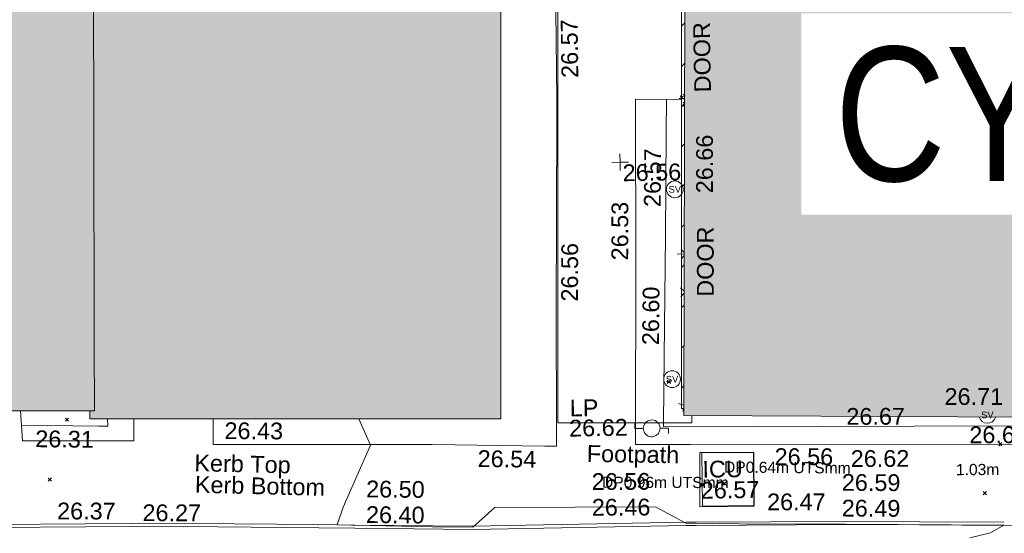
# Model space of a CAD drawing. Header units: millimetres. Extents: x -287732 to 520720, y -88450 to 287754.
# Tile 230 of 256: x 54517 to 76546, y -2538 to 8956. Entities that reach past the tile are written whole.
import ezdxf

# ---------------------------------------------------------------- set-up
doc = ezdxf.new("R2010")
doc.units = ezdxf.units.MM
doc.linetypes.add('IMPORT-UG_ELEC_LV_QLB2 _2_', pattern=[2700, 1500, -300, 0, -250, 150, -300, 0, -200])
doc.linetypes.add('IMPORT-UG_ELEC_STREET LIGHTING_QLB2 _2_', pattern=[2700, 1500, -300, 0, -250, 150, -300, 0, -200])
for name, color, linetype, lineweight, true_color in [('00_TOPO_EAVE', 7, 'Continuous', 9, 0x666666), ('00_TOPO_FURN_LAMP_POST', 7, 'Continuous', 9, 0x666666), ('00_TOPO_LEVEL_FLOOR', 7, 'Continuous', 9, 0x666666), ('00_TOPO_SERV_STOP_VALVE', 7, 'Continuous', 9, 0x666666), ('00_UAV_BUILDING_HATCH', 7, 'Continuous', 9, 0x999999), ('00_UAV_BUILDING_OUTLINE', 5, 'Continuous', 9, 0x0000ff), ('00_UAV_CONCRETE', 9, 'Continuous', 9, 0x808080), ('00_UAV_FOOTPATH', 7, 'Continuous', 9, 0xa50000), ('00_UAV_FURN_LAMP_POST', 7, 'Continuous', 9, 0xa50000), ('00_UAV_INT_DOOR', 7, 'Continuous', 9, 0x7f4f3f), ('00_UAV_KERB_BOTTOM', 1, 'Continuous', 9, 0xff0000), ('00_UAV_KERB_TOP', 7, 'Continuous', 9, 0xa500a5), ('00_UAV_LEVEL_SPOT', 7, 'Continuous', 9, 0x666666), ('00_UAV_PARAPET', 7, 'Continuous', 9, 0x666666), ('00_UAV_PARKING', 4, 'Continuous', 9, 0x00ffff), ('00_UAV_ROAD_MARKING_YELLOW_CONTINUOUS', 40, 'Continuous', 9, 0xffbf00), ('00_UAV_SERV_IC', 5, 'Continuous', 9, 0x0000ff), ('01_DTM_CONTOUR_MNR', 7, 'Continuous', 9, 0xa5a552), ('12333-PUM-2D-U-0001-C01 - Rev2_REVIT IMPORT_dwg', 7, 'Continuous', 9, 0x767676), ('A_RHA_Line', 7, 'Continuous', 9, 0x00a600), ('PUM-ELECTRIC-LV-QLB2', 1, 'IMPORT-UG_ELEC_LV_QLB2 _2_', 9, 0xff0000), ('PUM-ELECTRIC-MH', 1, 'Continuous', 9, 0xff0000)]:
    doc.layers.add(name, color=color, linetype=linetype, lineweight=lineweight, true_color=true_color)
for name, color, linetype, lineweight in [('00_UAV_ROAD_EDGE', 7, 'Continuous', 9), ('00_UAV_SURFACE', 7, 'Continuous', 9), ('A_RHA_Detail', 7, 'Continuous', 9), ('A_RHA_Floor', 7, 'Continuous', 9), ('A_RHA_Line-Thin', 7, 'Continuous', 9), ('A_RHA_Text', 7, 'Continuous', 9), ('GEN-TEXT', 7, 'Continuous', 9)]:
    doc.layers.add(name, color=color, linetype=linetype, lineweight=lineweight)
doc.styles.add('Arial Narrow', font='ARIALN.TTF', dxfattribs={"height": 3000})
doc.styles.add('Arial_1', font='arial.ttf', dxfattribs={"height": 250})
doc.styles.add('Swis721 Lt BT', font='swissl.ttf', dxfattribs={"height": 400})
doc.styles.add('Swis721 Lt BT_2', font='swissl.ttf', dxfattribs={"height": 375})

# ---------------------------------------------------------------- blocks, each defined once
blk = doc.blocks.new('12333-PUM-2D-U-0001-C01 - Rev2_REVIT IMPORT_dwg_MSL_Eaves_SYM_1-V104-Site Location Plan Proposed')
at = {"layer": '00_TOPO_EAVE', "color": 254, "true_color": 0xeaeaea}
for p, q in [((-40, 13), (-357, 116)), ((-116, -357), (-43, -133))]:
    blk.add_line(p, q, dxfattribs=at)
blk = doc.blocks.new('12333-PUM-2D-U-0001-C01 - Rev2_REVIT IMPORT_dwg_MSL_Lamp_Post_SYM-V118-Site Location Plan Proposed')
at = {"layer": '00_TOPO_FURN_LAMP_POST', "color": 254, "true_color": 0xcccccc, "flags": 128}
for points in [[(-500, 0), (-1000, 0), (-1000, 317)], [(500, 0), (1000, 0), (1000, -317)]]:
    blk.add_lwpolyline(points, dxfattribs=at)
at = {"layer": '00_TOPO_FURN_LAMP_POST', "color": 254, "true_color": 0xcccccc}
for start, end in [(130.43893, 360), (360, 43.58812)]:
    blk.add_arc((0, 0), 500, start, end, dxfattribs=at)
at = {"layer": '00_TOPO_FURN_LAMP_POST', "color": 254, "true_color": 0xeaeaea}
blk.add_arc((0, 0), 500, 43.58812, 130.43893, dxfattribs=at)
blk = doc.blocks.new('12333-PUM-2D-U-0001-C01 - Rev2_REVIT IMPORT_dwg_MSL_Parapet_SYM-V123-Site Location Plan Proposed')
at = {"layer": '00_UAV_PARAPET', "color": 254, "true_color": 0xeaeaea}
blk.add_line((-354, 0), (-500, 0), dxfattribs=at)
blk = doc.blocks.new('12333-PUM-2D-U-0001-C01 - Rev2_REVIT IMPORT_dwg_MSL_Sluice_Valve_SYM-V141-Site Location Plan Proposed')
at = {"layer": '00_TOPO_SERV_STOP_VALVE', "color": 254, "true_color": 0xeaeaea}
blk.add_circle((0, 0), 500, dxfattribs=at)
at = {"layer": '00_TOPO_SERV_STOP_VALVE', "insert": (0, 199), "char_height": 400, "width": 785.11, "attachment_point": 2, "line_spacing_factor": 1.005062, "style": 'Swis721 Lt BT'}
blk.add_mtext('SV', dxfattribs=at)
blk = doc.blocks.new('12333-PUM-2D-U-0001-C01 - Rev2_REVIT IMPORT_dwg_MSL_Sluice_Valve_SYM-V145-Site Location Plan Proposed')
at = {"layer": '00_TOPO_SERV_STOP_VALVE', "color": 254, "true_color": 0xcccccc}
blk.add_arc((0, 0), 500, 194.20546, 341.56523, dxfattribs=at)
at = {"layer": '00_TOPO_SERV_STOP_VALVE', "insert": (0, 199), "char_height": 400, "width": 785.11, "attachment_point": 2, "line_spacing_factor": 1.005062, "style": 'Swis721 Lt BT'}
blk.add_mtext('SV', dxfattribs=at)
blk = doc.blocks.new('12333-PUM-2D-U-0001-C01 - Rev2_REVIT IMPORT_dwg_MSL_FLlvl_SYM-V163-Site Location Plan Proposed')
at = {"layer": '00_TOPO_LEVEL_FLOOR', "color": 254, "true_color": 0xeaeaea}
blk.add_line((-7.1, 0), (-38.9, 0), dxfattribs=at)
blk = doc.blocks.new('12333-PUM-2D-U-0001-C01 - Rev2_REVIT IMPORT_dwg_MSL_FLlvl_SYM-V176-Site Location Plan Proposed')
at = {"layer": '00_TOPO_LEVEL_FLOOR', "color": 254, "true_color": 0xeaeaea}
blk.add_line((-13.3, 0), (-38.9, 0), dxfattribs=at)
blk = doc.blocks.new('12333-PUM-2D-U-0001-C01 - Rev2_REVIT IMPORT_dwg_MSL_Node_Linework-V181-Site Location Plan Proposed')
at = {"layer": '00_UAV_INT_DOOR', "color": 254, "true_color": 0xede7e5}
for p, q in [((-114, 114), (-530, 530)), ((-119, -119), (-530, -530))]:
    blk.add_line(p, q, dxfattribs=at)
blk = doc.blocks.new('12333-PUM-2D-U-0001-C01 - Rev2_REVIT IMPORT_dwg_MSL_Node_Linework-V182-Site Location Plan Proposed')
at = {"layer": '00_UAV_INT_DOOR', "color": 254, "true_color": 0xede7e5}
for p, q in [((-181, 181), (-530, 530)), ((-188, -188), (-530, -530))]:
    blk.add_line(p, q, dxfattribs=at)
blk = doc.blocks.new('12333-PUM-2D-U-0001-C01 - Rev2_REVIT IMPORT_dwg_MSL_Node_Linework-V200-Site Location Plan Proposed')
at = {"layer": '00_UAV_INT_DOOR', "color": 254, "true_color": 0xede7e5}
for p, q in [((-338, 338), (-530, 530)), ((-352, -352), (-530, -530))]:
    blk.add_line(p, q, dxfattribs=at)
blk = doc.blocks.new('12333-PUM-2D-U-0001-C01 - Rev2_REVIT IMPORT_dwg_UAV-V204-Site Location Plan Proposed')
at = {"layer": '00_UAV_LEVEL_SPOT', "color": 254, "true_color": 0xeaeaea, "flags": 128}
for points in [[(0, -500), (0, 0), (-500, 0)], [(500, 0), (0, 0), (0, 500)]]:
    blk.add_lwpolyline(points, dxfattribs=at)
blk = doc.blocks.new('12333-PUM-2D-U-0001-C01 - Rev2_REVIT IMPORT_dwg_MGS62954_T2_Galway_ITM_3d_Rev1-2077680-Site Location Plan Proposed')
at = {"layer": '00_UAV_BUILDING_HATCH', "true_color": 0xcccccc}
h = blk.add_hatch(dxfattribs=at)
h.set_pattern_fill('FP_1', color=254, style=0, pattern_type=2)
h.set_pattern_definition([(45, (0, 0), (-441.94173824, 441.94173824), [])])
h.paths.add_polyline_path([(533987591, 725553254), (533997439, 725554005), (533997514, 725556705), (533996473, 725556759), (533996433, 725555434), (533987653, 725555608), (533987652, 725555587)])
h.paths.add_polyline_path([(533979741, 725554314), (533979766, 725555764), (533979707, 725555766), (533979708, 725554315)])
h.paths.add_polyline_path([(533971331, 725554462), (533971615, 725568667), (533990998, 725568307), (533991071, 725571885), (533996720, 725571763), (533996723, 725572066), (533990955, 725572167), (533990892, 725568613), (533971534, 725568953), (533971281, 725554463), (533971331, 725554462)])
at = {"layer": '00_UAV_BUILDING_OUTLINE', "color": 254, "true_color": 0xeaeaea}
blk.add_line((533971331, 725554462), (533971279, 725554463), dxfattribs=at)
at = {"layer": '00_UAV_BUILDING_OUTLINE', "color": 254, "true_color": 0xeaeaea, "flags": 128}
blk.add_lwpolyline([(533971279, 725554463), (533971367, 725559462), (533971435, 725563335)], dxfattribs=at)
at = {"layer": '00_UAV_CONCRETE', "color": 254, "true_color": 0xcccccc, "flags": 128}
for points in [[(533956493, 725554674), (533956521, 725553999), (533959014, 725553955), (533959019, 725554452)], [(533960796, 725554421), (533960789, 725553846), (533960789, 725553841), (533965683, 725553755)]]:
    blk.add_lwpolyline(points, dxfattribs=at)
at = {"layer": '00_UAV_FOOTPATH', "color": 254, "true_color": 0xeaeaea, "flags": 128}
blk.add_lwpolyline([(533971400, 725561383), (533970371, 725561408), (533970310, 725557579), (533970307, 725557440), (533970241, 725554167)], dxfattribs=at)
at = {"layer": '00_UAV_FOOTPATH', "color": 254, "true_color": 0xcccccc, "flags": 128}
blk.add_lwpolyline([(533970241, 725554167), (533970232, 725553679), (533971470, 725553655), (533974611, 725553595), (533976469, 725553568), (533978958, 725553533), (533981468, 725553490), (533982965, 725553465), (533986467, 725553404), (533987594, 725553385)], dxfattribs=at)
at = {"layer": '00_UAV_KERB_BOTTOM', "color": 254, "true_color": 0xcccccc, "flags": 128}
for points in [[(533953924, 725552094), (533954848, 725552082), (533958924, 725552042), (533959342, 725552038), (533963119, 725551939), (533963920, 725551917), (533966559, 725551844)], [(533966559, 725551844), (533971329, 725551849), (533971559, 725551846), (533974903, 725551806), (533976558, 725551768), (533978439, 725551726)]]:
    blk.add_lwpolyline(points, dxfattribs=at)
at = {"layer": '00_UAV_KERB_TOP', "color": 254, "true_color": 0xcccccc, "flags": 128}
for points in [[(533953923, 725552164), (533954849, 725552152), (533958923, 725552112), (533959343, 725552108), (533963121, 725552009), (533963920, 725551987), (533966561, 725551914)], [(533966559, 725551914), (533971329, 725551919), (533971559, 725551916), (533974904, 725551876), (533976558, 725551838), (533978446, 725551796)]]:
    blk.add_lwpolyline(points, dxfattribs=at)
at = {"layer": '00_UAV_PARKING', "color": 254, "true_color": 0xcccccc, "flags": 128}
blk.add_lwpolyline([(533968618, 725563405), (533968612, 725561441), (533968549, 725558406), (533968522, 725557072), (533968466, 725553669), (533968204, 725553677), (533965683, 725553755)], dxfattribs=at)
at = {"layer": '00_UAV_ROAD_EDGE', "color": 254, "true_color": 0xcccccc, "flags": 128}
blk.add_lwpolyline([(533978439, 725551726), (533982299, 725551668), (533983438, 725551642), (533985249, 725551600)], dxfattribs=at)
at = {"layer": '00_UAV_SERV_IC', "color": 254, "true_color": 0xcccccc, "flags": 128}
blk.add_lwpolyline([(533971669, 725553472), (533972874, 725553455), (533972857, 725552243), (533971652, 725552260)], close=True, dxfattribs=at)
at = {"layer": '00_UAV_SURFACE', "color": 254, "true_color": 0xcccccc}
blk.add_line((533970867, 725554069), (533970869, 725554156), dxfattribs=at)
at = {"layer": '00_UAV_SURFACE', "color": 254, "true_color": 0xeaeaea, "flags": 128}
blk.add_lwpolyline([(533970869, 725554156), (533970910, 725555639), (533970985, 725558331), (533971041, 725560637), (533971059, 725561391)], dxfattribs=at)
at = {"layer": '00_UAV_SURFACE', "color": 254, "true_color": 0xcccccc, "flags": 128}
for points in [[(533987648, 725555429), (533984148, 725555497), (533982649, 725555529), (533980138, 725555581), (533980117, 725553930), (533979280, 725553942), (533976479, 725553979), (533974280, 725554010), (533972936, 725554028), (533970867, 725554069)], [(533958436, 725554462), (533958435, 725554293), (533958230, 725554299), (533956506, 725554349)]]:
    blk.add_lwpolyline(points, dxfattribs=at)
at = {"layer": '01_DTM_CONTOUR_MNR', "color": 254, "true_color": 0xcccccc, "flags": 128}
blk.add_lwpolyline([(533977680, 725551460), (533978141, 725551561), (533978440, 725551730), (533974900, 725551817), (533972520, 725551860), (533971330, 725551899), (533970657, 725552278), (533967065, 725552324), (533966560, 725551893), (533965654, 725551913), (533963931, 725551985), (533963851, 725551985), (533963530, 725552000), (533963673, 725552388), (533964310, 725553770), (533964054, 725554364)], dxfattribs=at)
for name, p, xscale, yscale, zscale in [('12333-PUM-2D-U-0001-C01 - Rev2_REVIT IMPORT_dwg_MSL_Node_Linework-V200-Site Location Plan Proposed', (533971536, 725561402), 0.19, 0.19, 0.19), ('12333-PUM-2D-U-0001-C01 - Rev2_REVIT IMPORT_dwg_MSL_FLlvl_SYM-V176-Site Location Plan Proposed', (533971536, 725561402), 4.94, 4.94, 4.94), ('12333-PUM-2D-U-0001-C01 - Rev2_REVIT IMPORT_dwg_MSL_Parapet_SYM-V123-Site Location Plan Proposed', (533971600, 725561238), 0.375, 0.375, 0.375), ('12333-PUM-2D-U-0001-C01 - Rev2_REVIT IMPORT_dwg_UAV-V204-Site Location Plan Proposed', (533970000, 725560000), 0.375, 0.375, 0.375), ('12333-PUM-2D-U-0001-C01 - Rev2_REVIT IMPORT_dwg_MSL_Sluice_Valve_SYM-V141-Site Location Plan Proposed', (533971214, 725559374), 0.375, 0.375, 0.375), ('12333-PUM-2D-U-0001-C01 - Rev2_REVIT IMPORT_dwg_MSL_FLlvl_SYM-V163-Site Location Plan Proposed', (533971436, 725557925), 4.94, 4.94, 4.94), ('12333-PUM-2D-U-0001-C01 - Rev2_REVIT IMPORT_dwg_MSL_Node_Linework-V182-Site Location Plan Proposed', (533971436, 725557925), 0.19, 0.19, 0.19), ('12333-PUM-2D-U-0001-C01 - Rev2_REVIT IMPORT_dwg_MSL_Node_Linework-V181-Site Location Plan Proposed', (533971406, 725557069), 0.19, 0.19, 0.19), ('12333-PUM-2D-U-0001-C01 - Rev2_REVIT IMPORT_dwg_MSL_Sluice_Valve_SYM-V141-Site Location Plan Proposed', (533971079, 725555126), 0.375, 0.375, 0.375), ('12333-PUM-2D-U-0001-C01 - Rev2_REVIT IMPORT_dwg_MSL_Eaves_SYM_1-V104-Site Location Plan Proposed', (533971348, 725554537), 0.375, 0.375, 0.375), ('12333-PUM-2D-U-0001-C01 - Rev2_REVIT IMPORT_dwg_MSL_Lamp_Post_SYM-V118-Site Location Plan Proposed', (533970603, 725554034), 0.375, 0.375, 0.375), ('12333-PUM-2D-U-0001-C01 - Rev2_REVIT IMPORT_dwg_MSL_Sluice_Valve_SYM-V145-Site Location Plan Proposed', (533978117, 725554204), 0.375, 0.375, 0.375)]:
    blk.add_blockref(name, p, dxfattribs=dict(xscale=xscale, yscale=yscale, zscale=zscale))
at = {"layer": '00_UAV_BUILDING_OUTLINE', "color": 251, "true_color": 0x666666, "char_height": 375, "width": 1495.9, "attachment_point": 1, "line_spacing_factor": 1.005062, "style": 'Swis721 Lt BT_2'}
for s, insert, rotation in [('26.66', (533971689, 725559277), 88.9918), ('26.71', (533977169, 725554819), 358.9918)]:
    blk.add_mtext(s, dxfattribs=dict(at, insert=insert, rotation=rotation))
at = {"layer": '00_UAV_CONCRETE', "color": 251, "true_color": 0x666666, "insert": (533961050, 725554336), "char_height": 375, "width": 1495.9, "attachment_point": 1, "rotation": 358.7157, "line_spacing_factor": 1.005062, "style": 'Swis721 Lt BT_2'}
blk.add_mtext('26.43', dxfattribs=at)
at = {"layer": '00_UAV_FOOTPATH', "color": 251, "true_color": 0x666666, "char_height": 375, "attachment_point": 1, "line_spacing_factor": 1.005062, "style": 'Swis721 Lt BT_2'}
for s, insert, width, rotation in [('26.53', (533969767, 725557809), 1495.9, 88.8542), ('Footpath', (533969148, 725553685), 2436.18, 358.1047), ('26.56', (533973345, 725553541), 1495.9, 358.8937), ('26.62', (533975046, 725553467), 1495.9, 359.1829)]:
    blk.add_mtext(s, dxfattribs=dict(at, insert=insert, width=width, rotation=rotation))
at = {"layer": '00_UAV_FURN_LAMP_POST', "color": 251, "true_color": 0x666666, "char_height": 375, "attachment_point": 1, "line_spacing_factor": 1.005062, "style": 'Swis721 Lt BT_2'}
for s, insert, width in [('LP', (533968778, 725554707), 707.59), ('26.62', (533968756, 725554256), 1495.9)]:
    blk.add_mtext(s, dxfattribs=dict(at, insert=insert, width=width))
at = {"layer": '00_UAV_INT_DOOR', "color": 251, "true_color": 0x666666, "char_height": 375, "width": 1790.33, "attachment_point": 1, "line_spacing_factor": 1.005062, "style": 'Swis721 Lt BT_2'}
for insert, rotation in [((533971687, 725561532), 90), ((533971667, 725556961), 89.0074)]:
    blk.add_mtext('DOOR', dxfattribs=dict(at, insert=insert, rotation=rotation))
at = {"layer": '00_UAV_KERB_BOTTOM', "color": 251, "true_color": 0x666666, "char_height": 375, "attachment_point": 1, "line_spacing_factor": 1.005062, "style": 'Swis721 Lt BT_2'}
for s, insert, width, rotation in [('Kerb Bottom', (533960371, 725553147), 3414.46, 357.6424), ('26.27', (533959183, 725552532), 1495.9, 358.8921), ('26.40', (533964184, 725552405), 1495.9, 358.4181), ('26.46', (533969235, 725552478), 1495.9, 359.3107), ('26.49', (533974828, 725552363), 1495.9, 358.7103)]:
    blk.add_mtext(s, dxfattribs=dict(at, insert=insert, width=width, rotation=rotation))
at = {"layer": '00_UAV_KERB_TOP', "color": 251, "true_color": 0x666666, "char_height": 375, "attachment_point": 1, "line_spacing_factor": 1.005062, "style": 'Swis721 Lt BT_2'}
for s, insert, width, rotation in [('Kerb Top', (533960368, 725553630), 2493.17, 357.6424), ('26.50', (533964197, 725552978), 1495.9, 358.4181), ('26.56', (533969241, 725553053), 1495.9, 359.3107), ('26.59', (533974839, 725552938), 1495.9, 358.7103), ('26.37', (533957274, 725552605), 1495.9, 358.894)]:
    blk.add_mtext(s, dxfattribs=dict(at, insert=insert, width=width, rotation=rotation))
at = {"layer": '00_UAV_LEVEL_SPOT', "insert": (533970052, 725559949), "char_height": 375, "width": 1495.9, "attachment_point": 1, "line_spacing_factor": 1.005062, "style": 'Swis721 Lt BT_2'}
blk.add_mtext('26.56', dxfattribs=at)
at = {"layer": '00_UAV_PARKING', "color": 251, "true_color": 0x666666, "char_height": 375, "width": 1495.9, "attachment_point": 1, "line_spacing_factor": 1.005062, "style": 'Swis721 Lt BT_2'}
for s, insert, rotation in [('26.57', (533968723, 725561908), 89.8158), ('26.56', (533968628, 725556907), 88.8199), ('26.54', (533966704, 725553614), 358.2294)]:
    blk.add_mtext(s, dxfattribs=dict(at, insert=insert, rotation=rotation))
at = {"layer": '00_UAV_ROAD_MARKING_YELLOW_CONTINUOUS', "color": 251, "true_color": 0x666666, "insert": (533973158, 725552530), "char_height": 375, "width": 1495.9, "attachment_point": 1, "rotation": 359.0918, "line_spacing_factor": 1.005062, "style": 'Swis721 Lt BT_2'}
blk.add_mtext('26.47', dxfattribs=at)
at = {"layer": '00_UAV_SERV_IC', "color": 251, "true_color": 0x666666, "char_height": 375, "attachment_point": 1, "line_spacing_factor": 1.005062, "style": 'Swis721 Lt BT_2'}
for s, insert, width in [('ICU', (533971722, 725553284), 1021.01), ('26.57', (533971677, 725552814), 1495.9)]:
    blk.add_mtext(s, dxfattribs=dict(at, insert=insert, width=width))
at = {"layer": '00_UAV_SURFACE', "color": 251, "true_color": 0x666666, "char_height": 375, "width": 1495.9, "attachment_point": 1, "line_spacing_factor": 1.005062, "style": 'Swis721 Lt BT_2'}
for s, insert, rotation in [('26.57', (533970515, 725558992), 88.5278), ('26.60', (533970422, 725555902), 88.4163), ('26.67', (533974965, 725554412), 359.2076), ('26.31', (533956816, 725554230), 358.3556), ('26.68', (533977708, 725553951), 359.2283)]:
    blk.add_mtext(s, dxfattribs=dict(at, insert=insert, rotation=rotation))
blk = doc.blocks.new('12333-PUM-2D-U-0001-C01 - Rev2_REVIT IMPORT_dwg-1620468-Site Location Plan Proposed')
at = {"layer": 'GEN-TEXT', "color": 254, "true_color": 0xdddddd}
for p, q in [((330322, -54426), (330290, -54394)), ((330321, -54433), (330361, -54394)), ((330290, -54465), (330321, -54433)), ((330361, -54465), (330322, -54426)), ((329888, -60822), (329959, -60751)), ((329959, -60822), (329888, -60751))]:
    blk.add_line(p, q, dxfattribs=at)
at = {"layer": 'GEN-TEXT', "color": 253, "true_color": 0xaaaaaa}
for p, q in [((316412, -61432), (316483, -61361)), ((316483, -61432), (316412, -61361)), ((337279, -62346), (337350, -62275)), ((337350, -62346), (337279, -62275)), ((316004, -62767), (316075, -62696)), ((316075, -62767), (316004, -62696)), ((331078, -63137), (331184, -63031)), ((331184, -63137), (331078, -63031)), ((336915, -63437), (336986, -63366)), ((336986, -63437), (336915, -63366))]:
    blk.add_line(p, q, dxfattribs=at)
at = {"layer": 'PUM-ELECTRIC-MH', "color": 21, "true_color": 0xffaaaa, "flags": 128}
blk.add_lwpolyline([(330626, -63579), (330635, -62388), (331796, -62396), (331787, -63587)], close=True, dxfattribs=at)
blk.add_blockref('12333-PUM-2D-U-0001-C01 - Rev2_REVIT IMPORT_dwg_MGS62954_T2_Galway_ITM_3d_Rev1-2077680-Site Location Plan Proposed', (-533641080, -725615854))
at = {"layer": 'PUM-ELECTRIC-LV-QLB2', "char_height": 250, "attachment_point": 2, "line_spacing_factor": 0.941778, "style": 'Arial_1'}
for s, insert, width, rotation in [('DP0.64m UTSmm', (332545, -62624), 3379.07, 358.5208), ('1.03m', (336799, -62743), 1160.03, 359.2631), ('DP0.96m UTSmm', (329809, -62909), 3379.07, 358.837)]:
    blk.add_mtext(s, dxfattribs=dict(at, insert=insert, width=width, rotation=rotation))

msp = doc.modelspace()

# ---------------------------------------------------------------- hatches: boundary and pattern name
at = {"layer": 'A_RHA_Detail', "true_color": 0xc0c0c0}
h = msp.add_hatch(color=9, dxfattribs=at)
h.paths.add_polyline_path([(-80881, -68503), (-80401, -68483), (-80401, -62985), (-24475, -63009), (-24456, -50840), (-36623, -50832), (-36623, -44229), (-50959, -44218), (-50959, -42574), (-54564, -42571), (-54566, -45054), (-92409, -45027), (-92412, -49202), (-100062, -49202), (-100052, -64853), (-86121, -64853), (-86092, -62958), (-84861, -62958), (-84855, -68240), (-80871, -68240)])
h.paths.add_polyline_path([(-137239, -68462), (-132720, -68433), (-132847, -62850), (-130455, -62917), (-130498, -61356), (-117581, -61423), (-117492, -49184), (-125137, -49178), (-125134, -45033), (-163007, -45006), (-163007, -44090), (-163124, -44090), (-163123, -42384), (-166564, -42384), (-166565, -44044), (-193158, -44025), (-193195, -62864), (-137270, -62917), (-137254, -65680)])
h.paths.add_polyline_path([(120311, -32334), (120312, -31611), (133451, -31638), (133469, -19718), (121296, -19692), (121320, -8191), (112277, -8172), (112263, -14811), (78286, -14740), (78293, -8167), (75242, -8161), (69356, -8153), (69354, -9157), (68373, -9155), (68373, -13706), (69334, -13708), (69325, -16250), (66623, -16250), (66620, -17995), (65989, -17995), (65985, -19731), (57152, -19712), (57127, -31560), (70278, -31587), (70278, -32272), (78264, -32285), (78267, -31020), (112336, -31091), (112336, -32318), (119781, -32333)])
h.paths.add_polyline_path([(7504, -1791), (15482, -674), (15484, 148), (56188, 206), (56156, 14338), (18017, 14236), (17968, 34313), (21727, 34324), (21709, 40608), (18010, 40608), (17996, 45484), (9770, 45421), (3966, 45447), (3985, 14177), (1023, 14177), (-277, 14191), (-232, 5968), (-226, 194), (553, 183), (7478, 143), (7489, -674)])
h.paths.add_polyline_path([(77756, 53), (77730, 1700), (94464, 1660), (94606, 17991), (88810, 18015), (88800, 14437), (69414, 14458), (69377, 100), (75242, 67)])
h.paths.add_polyline_path([(61252, 46454), (105775, 46473), (105768, 61853), (92285, 61853), (92309, 65784), (96107, 65768), (96060, 75209), (101085, 75072), (104988, 74765), (108404, 74364), (112009, 73787), (115645, 73050), (116891, 72762), (120209, 71893), (120865, 71704), (124136, 70670), (127436, 69481), (127820, 69395), (128274, 69332), (128732, 69307), (129190, 69320), (129645, 69372), (130095, 69461), (130535, 69588), (130963, 69751), (131376, 69950), (131771, 70182), (132163, 70461), (132496, 70742), (132821, 71065), (133117, 71414), (133384, 71787), (133617, 72179), (133817, 72591), (133983, 73018), (134112, 73458), (134204, 73907), (134258, 74362), (134273, 74820), (134251, 75277), (134190, 75731), (134091, 76179), (133955, 76617), (133783, 77041), (133576, 77450), (133336, 77840), (133064, 78209), (132762, 78554), (132432, 78872), (132077, 79161), (131698, 79420), (131300, 79646), (131094, 79746), (132146, 83110), (122788, 86283), (121604, 82800), (117096, 83871), (116842, 83526), (116121, 91222), (110238, 91274), (110194, 90435), (104988, 90486), (104973, 94310), (103746, 94310), (103840, 122852), (96365, 122932), (96350, 123952), (104556, 123902), (104607, 120249), (125503, 120134), (125662, 137657), (114480, 137699), (114382, 129150), (104644, 129188), (104578, 126217), (101184, 126159), (101265, 135959), (89967, 135989), (89928, 125824), (93631, 125841), (93581, 122932), (88697, 122905), (88679, 95739), (86378, 95739), (86378, 96178), (83280, 96201), (83274, 95736), (70170, 95733), (70166, 96272), (66675, 96257), (66655, 95756), (65785, 95756), (65888, 117471), (53473, 117488), (53434, 98570), (40649, 98570), (40610, 94406), (38854, 94410), (38849, 89464), (40612, 89518), (40665, 86258), (38372, 86306), (38370, 76901), (50938, 76944), (50923, 74599), (56485, 74589), (56485, 75195), (92465, 75233), (92646, 71767), (89811, 69363), (85313, 69361), (85313, 66907), (75210, 66903), (75210, 63816), (70819, 63816), (70819, 64253), (69457, 64253), (69456, 66902), (61303, 66899), (61305, 63970), (70500, 63970), (70500, 61853), (61246, 61849), (61252, 46656)])
h.paths.add_polyline_path([(-17153, 48569), (-17153, 60770), (-29363, 60775), (-29363, 67399), (-43507, 67405), (-43489, 69093), (-45766, 69109), (-45794, 67405), (-47272, 67404), (-47272, 66455), (-86005, 66469), (-86007, 60522), (-92663, 60522), (-92665, 50184), (-79752, 50180), (-79752, 48591), (-17158, 48569)])
h.paths.add_polyline_path([(-201056, 48629), (-138378, 48635), (-138378, 50133), (-125468, 50134), (-125469, 60566), (-132187, 60566), (-132187, 66533), (-170643, 66806), (-170643, 67739), (-200340, 67489), (-200349, 60828), (-201058, 60828), (-201057, 51102)])
h.paths.add_polyline_path([(-240052, 54769), (-239444, 54811), (-239187, 54842), (-238765, 54941), (-238382, 55122), (-237990, 55355), (-237269, 55936), (-237032, 56226), (-236793, 56569), (-236555, 57004), (-236433, 57267), (-236300, 57753), (-236251, 58017), (-236236, 58516), (-236233, 58988), (-236214, 59823), (-236364, 59821), (-236634, 60698), (-236392, 61432), (-236225, 61435), (-236202, 62638), (-232564, 62639), (-232564, 63049), (-232732, 63049), (-232860, 63458), (-232732, 63914), (-232561, 63914), (-232515, 70598), (-240629, 70599), (-240630, 72351), (-246413, 72347), (-246413, 70616), (-254450, 70619), (-254455, 70754), (-254470, 73192), (-263883, 73268), (-263902, 68261), (-263715, 68260), (-263553, 67820), (-263719, 67392), (-263914, 67392), (-263957, 58634), (-260181, 58611), (-260192, 56354), (-257185, 56339), (-257213, 57093), (-257339, 57093), (-257471, 57532), (-257339, 58062), (-257203, 58064), (-257174, 58599), (-256478, 58575), (-256478, 58789), (-256013, 58912), (-255397, 58781), (-255397, 58596), (-243810, 58586), (-243805, 58352), (-243741, 57885), (-243619, 57422), (-243424, 56944), (-243247, 56608), (-243003, 56250), (-242732, 55933), (-242372, 55603), (-242141, 55425), (-241805, 55217), (-241529, 55077), (-241101, 54917), (-240836, 54841), (-240453, 54789), (-240219, 54777)])
h.paths.add_polyline_path([(40277, 59895), (40329, 69197), (36589, 69218), (36619, 74674), (32264, 74687), (32233, 69156), (11917, 69270), (11967, 78219), (29088, 78123), (29143, 88141), (15719, 88216), (15733, 90590), (4594, 90652), (4525, 78265), (10097, 78234), (10077, 74773), (4548, 74804), (4466, 60107), (19126, 60025), (19140, 62528), (31739, 62457), (31725, 59943), (38370, 59906)])
h.paths.add_polyline_path([(-246083, 72334), (-246083, 72334), (-246208, 72334)])
h.paths.add_polyline_path([(-114575, 112178), (-114575, 112178), (-114707, 115802)])
h.paths.add_polyline_path([(-154700, 101760), (-114382, 101776), (-114382, 106927), (-113756, 106927), (-113758, 111847), (-114432, 111847), (-114432, 112178), (-114575, 112178), (-114579, 121707), (-123057, 121707), (-123069, 156453), (-119381, 156454), (-119381, 160166), (-115501, 160167), (-115503, 166207), (-132412, 166600), (-132412, 166666), (-135275, 166665), (-135275, 166628), (-135911, 166628), (-135911, 166352), (-152521, 166346), (-152518, 159143), (-150699, 159118), (-150759, 122561), (-151059, 122561), (-151061, 121302), (-154138, 121373), (-154138, 121865), (-154704, 121867), (-154689, 119352), (-154746, 119352), (-154746, 118722), (-160794, 118749), (-160794, 119411), (-163852, 119422), (-163855, 118762), (-167569, 118779), (-166635, 124395), (-166930, 124500), (-167569, 124708), (-168028, 124841), (-168631, 124991), (-169238, 125117), (-169850, 125220), (-170466, 125298), (-171089, 125352), (-171704, 125381), (-172325, 125386), (-172782, 125375), (-173402, 125337), (-174110, 125263), (-174634, 125190), (-175245, 125081), (-176047, 124896), (-176665, 124725), (-177045, 124609), (-177632, 124405), (-176665, 118819), (-177559, 118822), (-177662, 125263), (-176365, 126543), (-159462, 126320), (-157058, 128609), (-157061, 136153), (-158639, 137740), (-159352, 137740), (-161634, 140201), (-168728, 140257), (-171035, 137943), (-174184, 137943), (-176460, 140292), (-177342, 140292), (-177342, 140358), (-183429, 140356), (-185922, 137917), (-185922, 131757), (-186907, 131757), (-187725, 130810), (-187724, 127376), (-186481, 126305), (-186479, 122327), (-185176, 121059), (-180304, 121059), (-180304, 118802), (-193555, 118802), (-193555, 133118), (-192594, 133118), (-192594, 134201), (-192225, 134201), (-192226, 136615), (-192595, 136615), (-192595, 137734), (-193589, 137734), (-193589, 147475), (-193163, 147493), (-192766, 147531), (-192360, 147590), (-192200, 147617), (-191883, 147683), (-191569, 147762), (-191258, 147853), (-190829, 148002), (-190648, 148071), (-190350, 148198), (-190057, 148336), (-189770, 148486), (-189405, 148698), (-189133, 148873), (-188868, 149059), (-188610, 149255), (-188355, 149465), (-188080, 149714), (-187885, 149902), (-187546, 150266), (-187446, 150378), (-187241, 150629), (-187046, 150888), (-186862, 151154), (-186546, 151670), (-186524, 151707), (-163675, 151670), (-163688, 148134), (-157304, 148136), (-157304, 155760), (-157557, 155765), (-157556, 166678), (-187009, 166700), (-187013, 162054), (-188707, 162045), (-188706, 155022), (-188738, 154651), (-188799, 154283), (-188857, 154035), (-188966, 153679), (-189103, 153333), (-189266, 152998), (-189455, 152677), (-189645, 152421), (-189917, 152104), (-190213, 151809), (-190531, 151539), (-190869, 151294), (-191225, 151076), (-191598, 150887), (-192093, 150683), (-192519, 150562), (-192904, 150482), (-193187, 150441), (-193594, 150407), (-193595, 151460), (-205369, 151455), (-205354, 113350), (-207187, 113349), (-207184, 105991), (-205313, 105991), (-205311, 101770), (-175489, 101781), (-175489, 110890), (-154703, 110898), (-154700, 102692)])
h.paths.add_polyline_path([(193736, 113048), (208865, 114991), (208976, 114127), (216448, 115086), (216039, 118272), (232649, 120405), (233426, 114352), (240632, 115278), (239855, 121330), (256407, 123456), (257092, 118089), (264572, 119041), (261878, 138525), (259179, 138222), (259197, 137439), (254686, 136897), (255413, 131315), (240853, 129522), (239771, 137919), (240650, 138010), (240062, 142777), (239166, 142685), (237631, 151018), (266173, 154561), (271297, 142612), (276532, 144861), (274942, 148528), (302075, 160135), (300216, 164320), (301528, 164907), (300405, 167478), (299017, 166946), (295627, 174519), (294333, 177537), (287289, 174519), (289428, 169661), (272957, 162557), (271943, 164897), (267016, 162764), (268502, 159357), (265200, 157946), (226856, 153147), (227510, 148852), (228281, 141179), (227302, 141050), (227895, 136433), (228749, 136524), (229602, 128024), (217691, 126494), (217642, 126874), (215139, 126553), (215195, 126113), (215016, 126090), (214841, 127450), (192259, 124549), (193486, 114991)])
h.paths.add_polyline_path([(-78076, 117606), (-78076, 117610), (-78070, 129486), (-74723, 129478), (-74723, 125436), (-48016, 125380), (-47997, 135873), (-61198, 135902), (-74715, 135924), (-74724, 131865), (-78070, 131873), (-78063, 149550), (-58292, 149542), (-58292, 148946), (-37708, 148938), (-37703, 159740), (-44148, 159743), (-44148, 162961), (-49830, 162961), (-49831, 160632), (-78494, 160644), (-78494, 161615), (-78739, 161615), (-78692, 168188), (-90845, 168127), (-90963, 152687), (-89065, 152686), (-89080, 117610), (-78375, 117606)])
h.paths.add_polyline_path([(69255, 129236), (69260, 136168), (86068, 136131), (86009, 164703), (58790, 164724), (58790, 170119), (54460, 170122), (54457, 166153), (47042, 166159), (47041, 164669), (39173, 164675), (39173, 164079), (17015, 164095), (17002, 147267), (12660, 147267), (12654, 139138), (17031, 139135), (17025, 129935), (39191, 129919), (39191, 129258), (69014, 129236)])
h.paths.add_polyline_path([(39266, 139468), (33051, 139484), (33088, 153428), (39278, 153412), (39278, 152830), (43058, 152820), (43025, 140093), (39267, 140093)])
h.paths.add_polyline_path([(1980, 189123), (18699, 189180), (18678, 195254), (24349, 195273), (24335, 199551), (28830, 199566), (28798, 208816), (24335, 208806), (24334, 209113), (16812, 209088), (16807, 208844), (6772, 208809), (6797, 201489), (-8471, 201437), (-8471, 200429), (-11856, 200418), (-11824, 190892), (-7615, 190907), (-7615, 190171), (-4609, 190169), (-4608, 190917), (1973, 190939), (1977, 189837)])
h.paths.add_polyline_path([(-20506, 190640), (-20122, 206347), (-41550, 207015), (-41462, 210450), (-31391, 210152), (-31079, 223863), (-44305, 224231), (-44491, 211866), (-47510, 211943), (-47723, 203659), (-47076, 203635), (-47175, 199532), (-46801, 199520), (-46874, 195479), (-44600, 195425), (-44686, 192243), (-38074, 192136), (-38104, 191127), (-21538, 190669)])
h.paths.add_polyline_path([(16801, 195962), (9657, 196015), (9644, 199514), (11632, 199486), (11632, 203322), (16807, 203391), (16801, 195984)])
h.paths.add_polyline_path([(122085, 200536), (122088, 206386), (125211, 206386), (125211, 206646), (126203, 206646), (126203, 207041), (130401, 206979), (130444, 209883), (126203, 209946), (126203, 214624), (127365, 214624), (127365, 225380), (126160, 225380), (126207, 241475), (119483, 241496), (119479, 246182), (109944, 246175), (109953, 233033), (115001, 233033), (115000, 208653), (112026, 208653), (112024, 200539), (122025, 200536)])
h.paths.add_polyline_path([(30087, 200987), (38031, 201029), (38031, 202923), (38110, 202923), (38067, 208828), (38013, 208828), (38012, 209013), (30045, 208970), (30077, 202923)])
h.paths.add_polyline_path([(195986, 205662), (202897, 206052), (202677, 209946), (195766, 209555)])
h.paths.add_polyline_path([(-91652, 206393), (-79454, 206433), (-79629, 238246), (-68904, 238215), (-68919, 246313), (-68919, 246314), (-68757, 246313), (-68755, 246639), (-79620, 246651), (-79607, 247344), (-82155, 247318), (-82155, 247488), (-91641, 247473), (-91639, 246846), (-131470, 246641), (-131470, 250160), (-142857, 250177), (-142864, 246220), (-165119, 246272), (-165040, 253908), (-178677, 253930), (-178700, 238177), (-138599, 238209), (-138548, 206628), (-126647, 206572), (-126667, 234826), (-124963, 234826), (-124969, 234688), (-91596, 234664), (-91651, 207156)])
h.paths.add_polyline_path([(142124, 209114), (152768, 209127), (152745, 227013), (142101, 226999), (142122, 210583)])
h.paths.add_polyline_path([(168999, 209275), (169027, 226860), (161687, 226877), (161648, 209291), (168847, 209275)])
h.paths.add_polyline_path([(49761, 218477), (49794, 223316), (41274, 223363), (41274, 223291), (32187, 223352), (32202, 225553), (20082, 225635), (20035, 218708), (31566, 218630), (31566, 218599), (49750, 218477)])
h.paths.add_polyline_path([(162362, 234154), (162367, 241590), (135261, 241631), (135249, 234198), (160249, 234157)])
h.paths.add_polyline_path([(176459, 246710), (176516, 252173), (168884, 252253), (168935, 257069), (164355, 257117), (164296, 251512), (164417, 251511), (164368, 246837), (171460, 246762)])
at = {"layer": 'A_RHA_Detail', "true_color": 0xff80c0}
h = msp.add_hatch(color=231, dxfattribs=at)
h.paths.add_polyline_path([(56188, 25), (65283, 25), (65283, 22871), (88583, 22871), (88583, 36515), (58436, 36515), (27815, 49011), (23669, 30036), (53308, 23736), (53308, 14330), (56156, 14338), (56185, 1695), (56185, 206), (56085, 201), (56085, 25)])
h.paths.add_polyline_path([(24587, 33847), (24587, 33847), (24501, 33847)])
h.paths.add_polyline_path([(104690, 36764), (106331, 36764), (106331, 43494), (99601, 43494), (99601, 36764), (100734, 36764)])

# ---------------------------------------------------------------- linework, layer by layer
at = {"layer": 'A_RHA_Floor', "color": 254, "true_color": 0xdddddd}
for p, q in [((66558, -64), (66558, 9123)), ((69558, 99), (69558, -64)), ((69558, -64), (66558, -64))]:
    msp.add_line(p, q, dxfattribs=at)
at = {"layer": 'A_RHA_Line', "color": 7}
for p, q in [((65283, 25), (65283, 22871)), ((56173, 6695), (56162, 11694)), ((56185, 1695), (56173, 6695)), ((56188, 206), (56185, 1695)), ((52678, 201), (56188, 206)), ((56085, 205), (56085, 25)), ((56085, 25), (65283, 25))]:
    msp.add_line(p, q, dxfattribs=at)
at = {"layer": 'A_RHA_Line-Thin'}
for p, q in [((69414, 14458), (69377, 100)), ((69377, 100), (77756, 53))]:
    msp.add_line(p, q, dxfattribs=at)

# ---------------------------------------------------------------- block references
at = {"layer": '12333-PUM-2D-U-0001-C01 - Rev2_REVIT IMPORT_dwg', "color": 254, "linetype": 'IMPORT-UG_ELEC_STREET LIGHTING_QLB2 _2_', "true_color": 0xffd4d4, "rotation": 0.9999999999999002}
msp.add_blockref('12333-PUM-2D-U-0001-C01 - Rev2_REVIT IMPORT_dwg-1620468-Site Location Plan Proposed', (-261895, 55870), dxfattribs=at)

# ---------------------------------------------------------------- next in the draw order: texts
at = {"layer": 'A_RHA_Text', "lineweight": 35, "insert": (72753, 8346), "char_height": 3000, "width": 66620.23, "attachment_point": 1, "style": 'Arial Narrow', "bg_fill": 3, "box_fill_scale": 1.25, "bg_fill_color": 256, "bg_fill_true_color": 13158600, "bg_fill_transparency": 0}
msp.add_mtext('CYSTIC FIBROSIS DEPARTMENT', dxfattribs=at)

doc.saveas('drawing.dxf')
